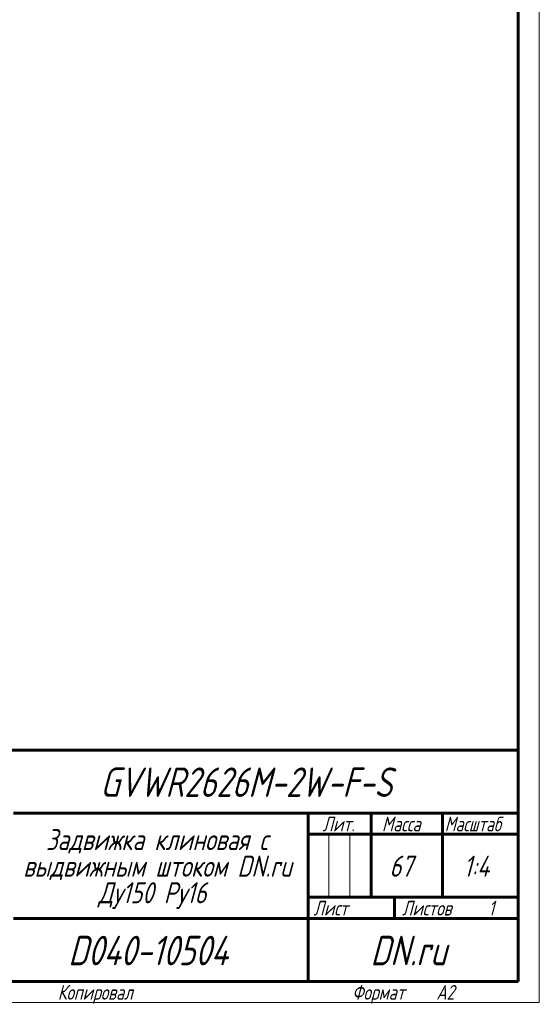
# Model space of a CAD drawing. Header units: millimetres. Extents: x 0 to 594, y 0 to 420.
# Tile 8 of 9: x 470 to 594, y 0 to 234. Entities that reach past the tile are written whole.
import ezdxf

# ---------------------------------------------------------------- set-up
doc = ezdxf.new("R2010")
doc.units = ezdxf.units.MM
doc.linetypes.add('K5LT_BASIC', pattern=[0])
doc.linetypes.add('K5LT_THIN', pattern=[0])
doc.layers.add('Системный слой', color=7, linetype='Continuous')
doc.layers.add('Системный слой (1)', color=7, linetype='Continuous', true_color=0x6c6c6c)
doc.styles.add('KDIMTEXTSTYLE', font='txt', dxfattribs={"width": 0.96, "oblique": 15, "height": 5})
doc.styles.add('KTEXTSTYLE', font='txt', dxfattribs={"width": 0.96, "height": 5})
doc.dimstyles.new('KDIMSTYLE (0.25)', dxfattribs={"dimtxt": 5, "dimasz": 1, "dimexe": 2, "dimexo": 0, "dimgap": 1, "dimtad": 1, "dimlfac": 4, "dimtxsty": 'KDIMTEXTSTYLE', "dimsah": 1, "dimcen": 0, "dimdle": 1, "dimadec": 0, "dimazin": 0, "dimtfac": 0.667, "dimtmove": 0, "dimatfit": 3, "dimfxl": 1, "dimtvp": 1, "dimtolj": 1, "dimtzin": 0, "dimarcsym": 0})

# ---------------------------------------------------------------- blocks, each defined once
blk = doc.blocks.new('D3')
at = {"layer": 'Системный слой (1)'}
for points in [[(417.6, 187.1), (421.05, 190.77), (416.77, 188.12), (417.57, 187.92)], [(366.88, 146.44), (371.16, 149.1), (370.36, 149.29), (370.33, 150.12)]]:
    blk.add_hatch(color=7, dxfattribs=at).paths.add_polyline_path(points)
at = {"layer": 'Системный слой (1)', "color": 7, "linetype": 'K5LT_THIN', "lineweight": 18, "true_color": 0xffffff}
for p, q in [((421.05, 190.77), (430.94, 198.87)), ((366.88, 146.44), (421.05, 190.77)), ((416.77, 188.12), (421.05, 190.77)), ((421.05, 190.77), (417.6, 187.1)), ((417.57, 187.92), (416.77, 188.12)), ((417.6, 187.1), (417.57, 187.92)), ((366.88, 146.44), (370.33, 150.12)), ((370.33, 150.12), (370.36, 149.29)), ((371.16, 149.1), (366.88, 146.44)), ((370.36, 149.29), (371.16, 149.1))]:
    blk.add_line(p, q, dxfattribs=at)
blk.add_wipeout([(432.94, 199.87), (432.94, 207.25), (447.01, 207.25), (447.01, 199.87)]).dxf.layer = 'Системный слой (1)'
blk.add_line((430.94, 198.87), (449.6, 198.87), dxfattribs=at)
at = {"layer": 'Системный слой (1)', "color": 7, "char_height": 5, "attachment_point": 1, "style": 'KTEXTSTYLE'}
for s, insert in [('\\fArial|b0|c204|p34;\\H5.0;\\W1.000;\\Q15;\\fGOST Type AU|b0|i0|c204|p34;\\Q15;\\W0.960;⌀', (432.94, 206.45)), ('\\fArial|b0|c204|p34;\\H5.0;\\W1.000;\\Q15;\\fGOST Type AU|b0|i0|c204|p34;\\Q15;\\W0.960;280', (436.25, 206.45))]:
    blk.add_mtext(s, dxfattribs=dict(at, insert=insert))
blk = doc.blocks.new('KDIMARROW_01')
at = {"layer": 'Системный слой'}
blk.add_hatch(color=0, dxfattribs=at).paths.add_polyline_path([(-5, -0.66), (0, 0), (-5, 0.66), (-4.5, 0)])
at = {"layer": 'Системный слой', "color": 0, "linetype": 'K5LT_THIN', "lineweight": 18}
for p, q in [((-4.5, 0), (-5, 0.66)), ((-5, 0.66), (0, 0)), ((0, 0), (-5, -0.66)), ((-5, -0.66), (-4.5, 0))]:
    blk.add_line(p, q, dxfattribs=at)
at = {"layer": 'Системный слой (1)', "color": 0, "linetype": 'K5LT_THIN', "lineweight": 18}
blk.add_line((183, 168.61), (182.75, 168.61), dxfattribs=at)
blk = doc.blocks.new('D4')
at = {"layer": 'Системный слой (1)'}
for points in [[(418.64, 172.7), (423.42, 174.3), (418.39, 174), (419, 173.44)], [(369.54, 163.22), (368.93, 163.77), (369.29, 164.51), (364.51, 162.92)]]:
    blk.add_hatch(color=7, dxfattribs=at).paths.add_polyline_path(points)
at = {"layer": 'Системный слой (1)', "color": 7, "linetype": 'K5LT_THIN', "lineweight": 18, "true_color": 0xffffff}
for p, q in [((423.42, 174.3), (439.27, 177.36)), ((364.51, 162.92), (423.42, 174.3)), ((418.39, 174), (423.42, 174.3)), ((419, 173.44), (418.39, 174)), ((423.42, 174.3), (418.64, 172.7)), ((418.64, 172.7), (419, 173.44)), ((364.51, 162.92), (369.29, 164.51)), ((369.29, 164.51), (368.93, 163.77)), ((368.93, 163.77), (369.54, 163.22)), ((369.54, 163.22), (364.51, 162.92))]:
    blk.add_line(p, q, dxfattribs=at)
blk.add_wipeout([(441.27, 178.36), (441.27, 185.74), (455.21, 185.74), (455.21, 178.36)]).dxf.layer = 'Системный слой (1)'
blk.add_line((439.27, 177.36), (457.79, 177.36), dxfattribs=at)
at = {"layer": 'Системный слой (1)', "color": 7, "char_height": 5, "attachment_point": 1, "style": 'KTEXTSTYLE'}
for s, insert in [('\\fArial|b0|c204|p34;\\H5.0;\\W1.000;\\Q15;\\fGOST Type AU|b0|i0|c204|p34;\\Q15;\\W0.960;⌀', (441.27, 184.95)), ('\\fArial|b0|c204|p34;\\H5.0;\\W1.000;\\Q15;\\fGOST Type AU|b0|i0|c204|p34;\\Q15;\\W0.960;240', (444.58, 184.95))]:
    blk.add_mtext(s, dxfattribs=dict(at, insert=insert))
blk = doc.blocks.new('U83')
at = {"color": 7, "linetype": 'K5LT_THIN', "lineweight": 18, "true_color": 0xffffff}
for p, q in [((594, 420), (594, 0)), ((543.96, 25), (543.96, 40)), ((548.98, 25), (548.98, 40)), ((594, 0), (0, 0))]:
    blk.add_line(p, q, dxfattribs=at)
at = {"color": 143, "linetype": 'K5LT_BASIC', "lineweight": 60, "true_color": 0x33acca}
for p, q in [((589, 415), (589, 5)), ((404, 60), (589, 60)), ((469, 45), (589, 45)), ((539, 5), (539, 45)), ((554, 25), (554, 45)), ((571, 25), (571, 45)), ((539, 40), (554, 40)), ((554, 40), (589, 40)), ((539, 25), (589, 25)), ((559.57, 20), (559.57, 25)), ((469, 20), (539, 20)), ((539, 20), (589, 20)), ((589, 5), (20, 5))]:
    blk.add_line(p, q, dxfattribs=at)
at = {"color": 7, "attachment_point": 1, "style": 'KTEXTSTYLE'}
for s, insert, char_height in [('\\fArial|b0|c204|p34;\\H5.0;\\W1.000;\\Q15;\\fGOST Type AU|b0|i0|c204|p34;\\Q15;\\W0.960;\\H7.00;GVWR2626M-2W-F-S', (489.57, 55.86), 7), ('\\fArial|b0|c204|p34;\\H5.0;\\W1.000;\\Q15;\\fGOST Type AU|b0|i0|c204|p34;\\Q15;\\W0.926;\\H3.50;Масштаб', (571.52, 44.18), 3.5), ('\\fArial|b0|c204|p34;\\H5.0;\\W1.000;\\Q15;\\fGOST Type AU|b0|i0|c204|p34;\\Q15;\\W0.960;\\H3.50;Лит.', (542.47, 44.18), 3.5), ('\\fArial|b0|c204|p34;\\H5.0;\\W1.000;\\Q15;\\fGOST Type AU|b0|i0|c204|p34;\\Q15;\\W0.960;\\H3.50;Масса', (556.58, 44.18), 3.5), ('\\fArial|b0|c204|p34;\\H5.0;\\W1.000;\\Q15;\\fGOST Type AU|b0|i0|c204|p34;\\Q15;\\W0.960;Задвижка клиновая с', (476.7, 41.21), 5), ('\\fArial|b0|c204|p34;\\H5.0;\\W1.000;\\Q15;\\fGOST Type AU|b0|i0|c204|p34;\\Q15;\\W0.960;выдвижным штоком DN.ru', (471.27, 34.9), 5), ('\\fArial|b0|c204|p34;\\H5.0;\\W1.000;\\Q15;\\fGOST Type AU|b0|i0|c204|p34;\\Q15;\\W0.960;67', (558.35, 34.9), 5), ('\\fArial|b0|c204|p34;\\H5.0;\\W1.000;\\Q15;\\fGOST Type AU|b0|i0|c204|p34;\\Q15;\\W0.960;{\\c16737820;1:4}', (575.98, 34.9), 5), ('\\fArial|b0|c204|p34;\\H5.0;\\W1.000;\\Q15;\\fGOST Type AU|b0|i0|c204|p34;\\Q15;\\W0.960;Ду150 Ру16', (489.13, 28.59), 5), ('\\fArial|b0|c204|p34;\\H5.0;\\W1.000;\\Q15;\\fGOST Type AU|b0|i0|c204|p34;\\Q15;\\W0.960;\\H3.50;Лист', (540.32, 24.18), 3.5), ('\\fArial|b0|c204|p34;\\H5.0;\\W1.000;\\Q15;\\fGOST Type AU|b0|i0|c204|p34;\\Q15;\\W0.960;\\H3.50;Листов', (561.36, 24.18), 3.5), ('\\fArial|b0|c204|p34;\\H5.0;\\W1.000;\\Q15;\\fGOST Type AU|b0|i0|c204|p34;\\Q15;\\W0.960;\\H3.50;1', (581.91, 24.18), 3.5), ('\\fArial|b0|c204|p34;\\H5.0;\\W1.000;\\Q15;\\fGOST Type AU|b0|i0|c204|p34;\\Q15;\\W0.960;\\H7.00;D040-10504', (481.98, 15.86), 7), ('\\fArial|b0|c204|p34;\\H5.0;\\W1.000;\\Q15;\\fGOST Type AU|b0|i0|c204|p34;\\Q15;\\W0.960;\\H7.00;DN.ru', (553.84, 15.86), 7), ('\\fArial|b0|c204|p34;\\H5.0;\\W1.000;\\Q15;\\fGOST Type AU|b0|i0|c204|p34;\\Q15;\\W0.960;\\H3.50;Копировал', (479.5, 4.18), 3.5), ('\\fArial|b0|c204|p34;\\H5.0;\\W1.000;\\Q15;\\fGOST Type AU|b0|i0|c204|p34;\\Q15;\\W0.960;\\H3.50;Формат', (549.5, 4.18), 3.5), ('\\fArial|b0|c204|p34;\\H5.0;\\W1.000;\\Q15;\\fGOST Type AU|b0|i0|c204|p34;\\Q15;\\W0.960;\\H3.50;A2', (569.5, 4.18), 3.5)]:
    blk.add_mtext(s, dxfattribs=dict(at, insert=insert, char_height=char_height))

msp = doc.modelspace()

# ---------------------------------------------------------------- dimensions: what is measured, and where the dimension line sits
at = {"layer": 'Системный слой (1)', "color": 7}
dim = msp.add_diameter_dim_2p(p1=(285.6153, 79.9503), p2=(502.3154, 257.2665), dimstyle='KDIMSTYLE (0.25)', override={"dimtih": 1, "dimtoh": 1, "dimpost": '\\fGOST Type AU|b0|c204|p34;\\H5.0;\\W0.960;\\Q15;<>', "dimblk1": 'KDIMARROW_01', "dimblk2": 'KDIMARROW_01', "dimclrt": 7, "dimtol": 1, "dimtp": 0, "dimtm": 0, "dimtdec": 5, "dimtmove": 1, "dimatfit": 2, "dimtolj": 1}, dxfattribs=at)
dim.commit()
dim.dimension.update_dxf_attribs({"geometry": 'D3', "text_midpoint": (432.9429, 198.8654), "dimtype": 163})

# ---------------------------------------------------------------- next in the draw order: dimensions: what is measured, and where the dimension line sits
dim = msp.add_diameter_dim_2p(p1=(276.1423, 145.8546), p2=(511.7884, 191.3621), dimstyle='KDIMSTYLE (0.25)', override={"dimtih": 1, "dimtoh": 1, "dimpost": '\\fGOST Type AU|b0|c204|p34;\\H5.0;\\W0.960;\\Q15;<>', "dimblk1": 'KDIMARROW_01', "dimblk2": 'KDIMARROW_01', "dimclrt": 7, "dimtol": 1, "dimtp": 0, "dimtm": 0, "dimtdec": 5, "dimtmove": 1, "dimatfit": 2, "dimtolj": 1}, dxfattribs=at)
dim.commit()
dim.dimension.update_dxf_attribs({"geometry": 'D4', "text_midpoint": (441.2745, 177.3584), "dimtype": 163})

# ---------------------------------------------------------------- next in the draw order: block references
msp.add_blockref('U83', (0, 0))

doc.saveas('drawing.dxf')
